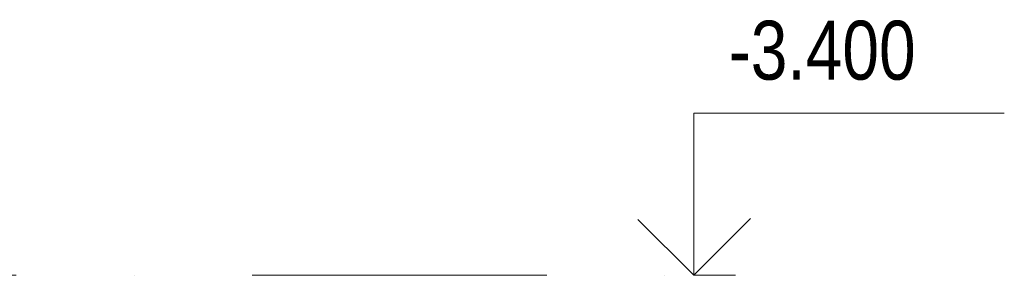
# Model space of a CAD drawing. Header units: millimetres. Extents: x 200776 to 378340, y -23587 to 19113.
# Tile 51 of 61: x 319690 to 323030, y -3400 to -2532. Entities that reach past the tile are written whole.
import ezdxf

# ---------------------------------------------------------------- set-up
doc = ezdxf.new("R2010")
doc.units = ezdxf.units.MM
doc.linetypes.add('Čerchovaná 10mm', pattern=[1800, 1000, -400, 0, -400])
doc.layers.add('CA_KOTYVYS', color=3, linetype='Continuous', lineweight=9)
doc.layers.add('CA_OSY', color=5, linetype='Continuous', lineweight=9)
doc.styles.add('Arial_2', font='arial.ttf', dxfattribs={"width": 0.8, "height": 200})

# ---------------------------------------------------------------- blocks, each defined once
blk = doc.blocks.new('Podlaží - Bez názvu-542800-Řez 2 - vestavek V9')
at = {"layer": 'CA_KOTYVYS'}
for p, q in [((53715.8, 6709.9), (52662.8, 6709.9)), ((53715.8, 6160), (53715.8, 6709.9)), ((53715.8, 6160), (53523.2, 6352.6)), ((53715.8, 6160), (53905.8, 6350)), ((53715.8, 6160), (53574.4, 6160))]:
    blk.add_line(p, q, dxfattribs=at)

msp = doc.modelspace()

# ---------------------------------------------------------------- linework, layer by layer
at = {"layer": 'CA_OSY', "linetype": 'Čerchovaná 10mm'}
msp.add_line((297077.4, -3400), (321977.1, -3400), dxfattribs=at)

# ---------------------------------------------------------------- block references
at = {"layer": 'CA_KOTYVYS', "extrusion": (0, 0, -1)}
msp.add_blockref('Podlaží - Bez názvu-542800-Řez 2 - vestavek V9', (-375692.9, -9560), dxfattribs=at)

# ---------------------------------------------------------------- texts
at = {"layer": 'CA_KOTYVYS', "insert": (322095.8, -2535.8), "char_height": 200, "width": 782.447, "attachment_point": 1, "style": 'Arial_2'}
msp.add_mtext('-3.400', dxfattribs=at)

doc.saveas('drawing.dxf')
